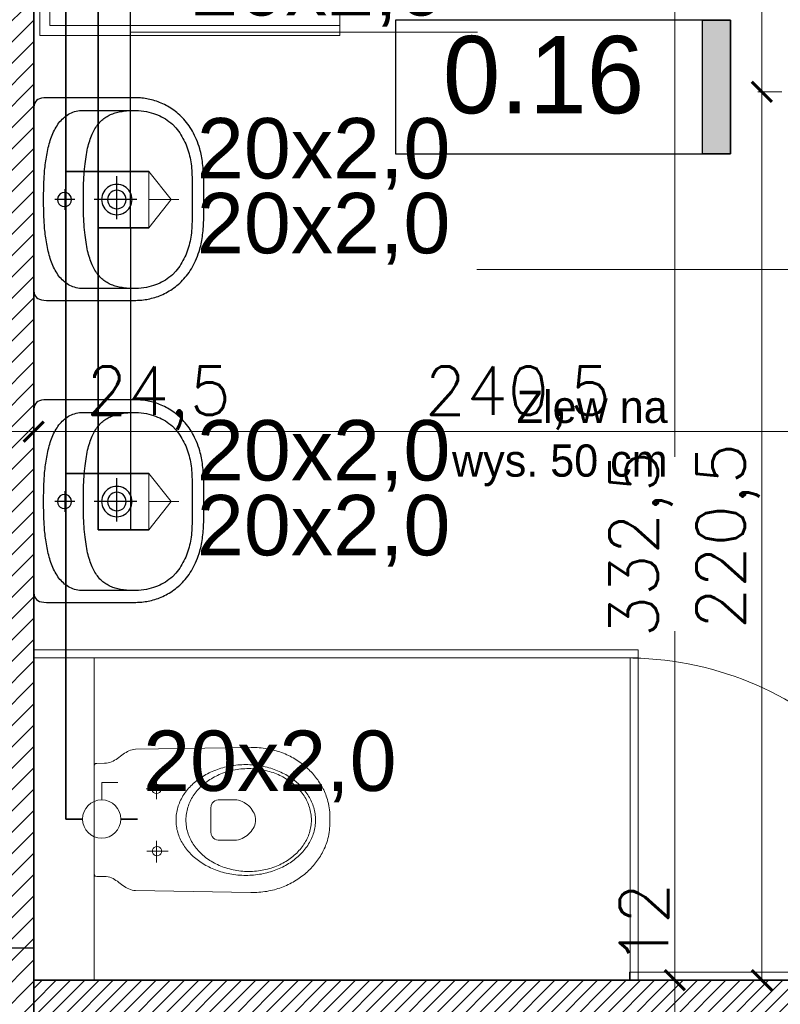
# Model space of a CAD drawing. Header units: millimetres. Extents: x -740 to 33545, y -26688 to 22494.
# Tile 136 of 256: x 10526 to 10715, y 9914 to 10158. Entities that reach past the tile are written whole.
import ezdxf
from ezdxf.lldxf.tags import DXFTag

# ---------------------------------------------------------------- set-up
doc = ezdxf.new("R2010")
doc.units = ezdxf.units.MM
doc.header["$MEASUREMENT"] = 0
doc.layers.get('Defpoints').update_dxf_attribs({"color": 252})
for name, color, linetype, lineweight in [('_IS_EKO_Cyrkulacja', 6, 'Continuous', 30), ('_IS_EKO_opis', 7, 'Continuous', 18), ('_IS_EKO_W_Ciepła', 1, 'Continuous', 35), ('_IS_EKO_W_Urzadzenia', 7, 'Continuous', 15), ('_IS_EKO_woda_zimna', 5, 'Continuous', 35), ('A_istniejące ściany', 252, 'Continuous', 35), ('A_opisy', 252, 'Continuous', 15), ('A_wyposażenie', 252, 'Continuous', 9), ('A_ściany projektowane', 252, 'Continuous', 35), ('l.przerywana', 252, 'ICAD_ISO03W100', 5), ('l.widokowa', 252, 'Continuous', 15), ('l.wypełnien', 252, 'Continuous', 5), ('szraf1', 252, 'Continuous', 5), ('wymiarowanie', 252, 'Continuous', 9)]:
    doc.layers.add(name, color=color, linetype=linetype, lineweight=lineweight)
doc.layers.add('tabelki opis', color=252, linetype='Continuous')
doc.layers.add('WYPOSAŻENIE', color=252, linetype='Continuous')
doc.styles.add('Arial', font='arial.ttf')
doc.styles.add('ARIALL', font='GOTHIC.TTF', dxfattribs={"height": 40})
doc.styles.add('ROMANS', font='romans')
doc.styles.add('styl2', font='simplex.shx')
tags = doc.linetypes.add('ICAD_ISO03W100', pattern=[30, 12, -18]).pattern_tags.tags
tags[6:7] = [DXFTag(74, 4), DXFTag(75, 0), DXFTag(340, '0'), DXFTag(46, 1.0), DXFTag(50, 0.0), DXFTag(44, 0.0), DXFTag(45, 0.0)]
tags[4:5] = [DXFTag(74, 4), DXFTag(75, 0), DXFTag(340, '0'), DXFTag(46, 1.0), DXFTag(50, 0.0), DXFTag(44, 0.0), DXFTag(45, 0.0)]
doc.dimstyles.new('Skala 1-50', dxfattribs={"dimtxt": 12, "dimasz": 5, "dimexe": 1, "dimexo": 1, "dimgap": 1.5, "dimtad": 1, "dimdec": 1, "dimrnd": 0.5, "dimtxsty": 'styl2', "dimblk": 'ARCHTICK', "dimcen": 5, "dimadec": 0, "dimazin": 0, "dimtfac": 1, "dimtdec": 1, "dimtmove": 1, "dimatfit": 3, "dimldrblk": 'ARCHTICK', "dimfxl": 0, "dimlwd": -1, "dimlwe": -1, "dimarcsym": 0})

# ---------------------------------------------------------------- blocks, each defined once
blk = doc.blocks.new('_ArchTick')
at = {"color": 0, "linetype": 'ByBlock', "const_width": 0.15}
blk.add_lwpolyline([(-0.5, -0.5), (0.5, 0.5)], dxfattribs=at)
blk = doc.blocks.new('*D1183')
at = {"layer": 'Defpoints', "color": 0}
for p in [(10504.8, 10078.25), (10529.35, 10077.44), (10529.35, 10055.97)]:
    blk.add_point(p, dxfattribs=at)
at = {"layer": 'wymiarowanie', "color": 0}
for p, q in [((10504.8, 10060.97), (10504.8, 10054.97)), ((10529.35, 10060.97), (10529.35, 10054.97)), ((10504.8, 10055.97), (10529.35, 10055.97)), ((10529.35, 10055.97), (10577.4, 10055.97))]:
    blk.add_line(p, q, dxfattribs=at)
at = {"layer": 'wymiarowanie', "color": 0, "xscale": 5, "yscale": 5, "zscale": 5, "rotation": 180}
blk.add_blockref('_ArchTick', (10504.8, 10055.97), dxfattribs=at)
at = {"layer": 'wymiarowanie', "color": 0, "xscale": 5, "yscale": 5, "zscale": 5}
blk.add_blockref('_ArchTick', (10529.35, 10055.97), dxfattribs=at)
at = {"layer": 'wymiarowanie', "color": 0, "insert": (10560.33, 10064.32), "char_height": 12, "attachment_point": 5, "style": 'styl2'}
blk.add_mtext('24,5', dxfattribs=at)
blk = doc.blocks.new('*D1184')
at = {"layer": 'Defpoints', "color": 0}
for p in [(10769.66, 10079.28), (10529.35, 10077.44), (10769.66, 10055.97)]:
    blk.add_point(p, dxfattribs=at)
at = {"layer": 'wymiarowanie', "color": 0}
for p, q in [((10529.35, 10060.97), (10529.35, 10054.97)), ((10769.66, 10060.97), (10769.66, 10054.97)), ((10529.35, 10055.97), (10769.66, 10055.97))]:
    blk.add_line(p, q, dxfattribs=at)
at = {"layer": 'wymiarowanie', "color": 0, "xscale": 5, "yscale": 5, "zscale": 5, "rotation": 180}
blk.add_blockref('_ArchTick', (10529.35, 10055.97), dxfattribs=at)
at = {"layer": 'wymiarowanie', "color": 0, "xscale": 5, "yscale": 5, "zscale": 5}
blk.add_blockref('_ArchTick', (10769.66, 10055.97), dxfattribs=at)
at = {"layer": 'wymiarowanie', "color": 0, "insert": (10649.51, 10064.32), "char_height": 12, "attachment_point": 5, "style": 'styl2'}
blk.add_mtext('240,5', dxfattribs=at)
blk = doc.blocks.new('zw$1165')
at = {"layer": 'WYPOSAŻENIE', "color": 0}
for points in [[(25.14, 42.24), (24.52, 42.24), (23.91, 42.24), (23.31, 42.24), (22.72, 42.23), (22.13, 42.23), (21.56, 42.22), (20.99, 42.2), (20.44, 42.19), (19.89, 42.17), (19.35, 42.15), (18.82, 42.12), (18.3, 42.09), (17.78, 42.05), (17.28, 42.01), (16.78, 41.96), (16.3, 41.91), (15.82, 41.85), (15.35, 41.78), (14.89, 41.71), (14.43, 41.63), (13.99, 41.54), (13.55, 41.44), (13.12, 41.33), (12.7, 41.22), (12.7, 41.22), (12.09, 41.03), (11.51, 40.84), (10.93, 40.63), (10.38, 40.4), (9.84, 40.17), (9.32, 39.92), (8.81, 39.67), (8.32, 39.4), (7.85, 39.12), (7.39, 38.84), (6.95, 38.54), (6.52, 38.23), (6.11, 37.92), (5.72, 37.6), (5.34, 37.27), (4.97, 36.93), (4.62, 36.58), (4.28, 36.23), (3.96, 35.87), (3.65, 35.51), (3.36, 35.14), (3.08, 34.76), (2.81, 34.39), (2.56, 34), (2.32, 33.62), (2.09, 33.23), (1.88, 32.83), (1.67, 32.44), (1.48, 32.04), (1.31, 31.64), (1.14, 31.24), (0.99, 30.84), (0.85, 30.44), (0.72, 30.03), (0.6, 29.63), (0.49, 29.23), (0.4, 28.83), (0.31, 28.43), (0.24, 28.03), (0.17, 27.64), (0.12, 27.25), (0.08, 26.86), (0.04, 26.47), (0.02, 26.09), (0, 25.72), (0, 25.34), (0, 25.34), (0, 3.19), (0.03, 2.5), (0.11, 1.9), (0.25, 1.4), (0.44, 0.99), (0.7, 0.66), (1.01, 0.4), (1.39, 0.22), (1.82, 0.09), (2.33, 0.02), (2.89, 0), (25.14, 0), (47.39, 0), (47.96, 0.02), (48.46, 0.09), (48.9, 0.22), (49.28, 0.4), (49.59, 0.66), (49.84, 0.99), (50.04, 1.4), (50.18, 1.9), (50.26, 2.5), (50.29, 3.19), (50.29, 25.34), (50.28, 25.72), (50.27, 26.09), (50.24, 26.47), (50.21, 26.86), (50.17, 27.25), (50.11, 27.64), (50.05, 28.03), (49.98, 28.43), (49.89, 28.83), (49.79, 29.23), (49.69, 29.63), (49.57, 30.03), (49.44, 30.44), (49.3, 30.84), (49.15, 31.24), (48.98, 31.64), (48.8, 32.04), (48.61, 32.44), (48.41, 32.83), (48.2, 33.23), (47.97, 33.62), (47.73, 34), (47.48, 34.39), (47.21, 34.76), (46.93, 35.14), (46.63, 35.51), (46.33, 35.87), (46, 36.23), (45.67, 36.58), (45.32, 36.93), (44.95, 37.27), (44.57, 37.6), (44.17, 37.92), (43.76, 38.23), (43.34, 38.54), (42.9, 38.84), (42.44, 39.12), (41.96, 39.4), (41.48, 39.67), (40.97, 39.92), (40.45, 40.17), (39.91, 40.4), (39.35, 40.63), (38.78, 40.84), (38.19, 41.03), (37.59, 41.22), (37.59, 41.22), (37.16, 41.33), (36.74, 41.44), (36.3, 41.54), (35.85, 41.63), (35.4, 41.71), (34.94, 41.78), (34.47, 41.85), (33.99, 41.91), (33.5, 41.96), (33.01, 42.01), (32.5, 42.05), (31.99, 42.09), (31.47, 42.12), (30.94, 42.15), (30.4, 42.17), (29.85, 42.19), (29.3, 42.2), (28.73, 42.22), (28.15, 42.23), (27.57, 42.23), (26.98, 42.24), (26.38, 42.24), (25.76, 42.24), (25.14, 42.24), (25.14, 42.24)], [(25.25, 39.29), (25.78, 39.29), (26.31, 39.3), (26.86, 39.3), (27.41, 39.3), (27.96, 39.31), (28.52, 39.31), (29.08, 39.31), (29.65, 39.31), (30.21, 39.3), (30.77, 39.29), (31.33, 39.27), (31.89, 39.24), (32.45, 39.21), (32.99, 39.17), (33.53, 39.12), (34.07, 39.06), (34.59, 38.99), (35.1, 38.9), (35.61, 38.8), (36.12, 38.69), (36.61, 38.56), (37.11, 38.42), (37.6, 38.27), (38.08, 38.1), (38.56, 37.92), (39.04, 37.72), (39.51, 37.51), (39.97, 37.28), (40.43, 37.04), (40.88, 36.78), (41.33, 36.51), (41.77, 36.22), (42.21, 35.91), (42.64, 35.58), (43.06, 35.24), (43.92, 34.42), (44.3, 33.99), (44.65, 33.56), (44.97, 33.12), (45.27, 32.67), (45.54, 32.21), (45.8, 31.73), (46.03, 31.25), (46.24, 30.75), (46.44, 30.24), (46.62, 29.71), (46.79, 29.16), (46.94, 28.6), (47.09, 28.02), (47.2, 27.34), (47.29, 26.67), (47.35, 26), (47.38, 25.32), (47.38, 12.31), (47.36, 11.84), (47.32, 11.39), (47.25, 10.96), (47.17, 10.54), (47.06, 10.13), (46.93, 9.74), (46.77, 9.36), (46.6, 8.99), (46.41, 8.64), (46.2, 8.3), (45.97, 7.97), (45.73, 7.65), (45.47, 7.35), (45.19, 7.06), (44.89, 6.78), (44.58, 6.51), (44.26, 6.26), (43.92, 6.01), (43.57, 5.78), (43.21, 5.55), (42.83, 5.34), (42.45, 5.14), (42.05, 4.94), (41.64, 4.76), (41.23, 4.58), (40.81, 4.42), (40.37, 4.26), (39.93, 4.11), (39.49, 3.97), (39.04, 3.84), (38.58, 3.72), (38.12, 3.6), (37.65, 3.49), (37.18, 3.39), (36.71, 3.3), (36.23, 3.21), (35.76, 3.13), (35.28, 3.05), (34.8, 2.98), (34.33, 2.92), (33.85, 2.86), (33.38, 2.8), (32.91, 2.76), (32.44, 2.71), (31.97, 2.67), (31.51, 2.64), (31.06, 2.61), (30.61, 2.58), (30.16, 2.56), (29.73, 2.53), (29.3, 2.52), (28.88, 2.5), (28.46, 2.49), (28.06, 2.48), (27.67, 2.47), (27.28, 2.47), (26.91, 2.46), (26.55, 2.46), (26.21, 2.46), (25.87, 2.46), (25.55, 2.46), (25.25, 2.46), (25.25, 2.46), (24.94, 2.46), (24.63, 2.46), (24.29, 2.46), (23.95, 2.46), (23.59, 2.46), (23.22, 2.47), (22.83, 2.47), (22.44, 2.48), (22.04, 2.49), (21.62, 2.5), (21.2, 2.52), (20.77, 2.53), (20.34, 2.56), (19.89, 2.58), (19.44, 2.61), (18.99, 2.64), (18.53, 2.67), (18.06, 2.71), (17.59, 2.76), (17.12, 2.8), (16.65, 2.86), (16.17, 2.92), (15.69, 2.98), (15.22, 3.05), (14.74, 3.13), (14.26, 3.21), (13.79, 3.3), (13.32, 3.39), (12.85, 3.49), (12.38, 3.6), (11.92, 3.72), (11.46, 3.84), (11.01, 3.97), (10.56, 4.11), (10.13, 4.26), (9.69, 4.42), (9.27, 4.58), (8.85, 4.76), (8.45, 4.94), (8.05, 5.14), (7.67, 5.34), (7.29, 5.55), (6.93, 5.78), (6.58, 6.01), (6.24, 6.26), (5.92, 6.51), (5.61, 6.78), (5.31, 7.06), (5.03, 7.35), (4.77, 7.65), (4.52, 7.97), (4.3, 8.3), (4.09, 8.64), (3.9, 8.99), (3.72, 9.36), (3.57, 9.74), (3.44, 10.13), (3.33, 10.54), (3.25, 10.96), (3.18, 11.39), (3.14, 11.84), (3.12, 12.31), (3.12, 12.31), (3.12, 25.32), (3.15, 26), (3.21, 26.67), (3.29, 27.34), (3.41, 28.02), (3.56, 28.6), (3.71, 29.16), (3.88, 29.71), (4.06, 30.24), (4.26, 30.75), (4.47, 31.25), (4.7, 31.73), (4.96, 32.21), (5.23, 32.67), (5.53, 33.12), (5.85, 33.56), (6.2, 33.99), (6.57, 34.42), (7.43, 35.24), (7.86, 35.58), (8.29, 35.91), (8.73, 36.22), (9.17, 36.51), (9.62, 36.78), (10.07, 37.04), (10.53, 37.28), (10.99, 37.51), (11.46, 37.72), (11.94, 37.92), (12.42, 38.1), (12.9, 38.27), (13.39, 38.42), (13.88, 38.56), (14.38, 38.69), (14.89, 38.8), (15.4, 38.9), (15.91, 38.99), (16.43, 39.06), (16.96, 39.12), (17.51, 39.17), (18.05, 39.21), (18.61, 39.24), (19.16, 39.27), (19.73, 39.29), (20.29, 39.3), (20.85, 39.31), (21.42, 39.31), (21.98, 39.31), (22.54, 39.31), (23.09, 39.3), (23.64, 39.3), (24.19, 39.3), (24.72, 39.29), (25.25, 39.29)], [(25.25, 12.31), (24.4, 12.31), (23.58, 12.32), (22.77, 12.34), (21.99, 12.36), (21.22, 12.38), (20.48, 12.42), (19.75, 12.45), (19.05, 12.5), (18.36, 12.55), (17.7, 12.6), (17.05, 12.67), (16.42, 12.73), (15.81, 12.81), (15.22, 12.89), (14.64, 12.98), (14.09, 13.07), (13.55, 13.17), (13.03, 13.27), (12.52, 13.38), (12.03, 13.5), (11.56, 13.62), (11.1, 13.75), (10.66, 13.89), (10.24, 14.03), (9.83, 14.18), (9.43, 14.33), (9.05, 14.49), (8.69, 14.66), (8.34, 14.83), (8, 15.01), (7.68, 15.19), (7.37, 15.38), (7.07, 15.58), (6.79, 15.79), (6.52, 16), (6.26, 16.21), (6.01, 16.44), (5.78, 16.67), (5.56, 16.9), (5.35, 17.15), (5.15, 17.4), (4.96, 17.65), (4.79, 17.91), (4.62, 18.18), (4.46, 18.46), (4.32, 18.74), (4.18, 19.03), (4.06, 19.32), (3.94, 19.62), (3.83, 19.93), (3.73, 20.24), (3.64, 20.56), (3.56, 20.89), (3.48, 21.23), (3.42, 21.57), (3.36, 21.91), (3.31, 22.27), (3.26, 22.63), (3.22, 23), (3.19, 23.37), (3.17, 23.75), (3.15, 24.14), (3.13, 24.54), (3.13, 24.94), (3.12, 25.34)], [(47.38, 25.34), (47.37, 24.94), (47.37, 24.54), (47.35, 24.14), (47.33, 23.75), (47.31, 23.37), (47.28, 23), (47.24, 22.63), (47.19, 22.27), (47.14, 21.91), (47.08, 21.57), (47.02, 21.23), (46.94, 20.89), (46.86, 20.56), (46.77, 20.24), (46.67, 19.93), (46.56, 19.62), (46.44, 19.32), (46.32, 19.03), (46.18, 18.74), (46.04, 18.46), (45.88, 18.18), (45.71, 17.91), (45.54, 17.65), (45.35, 17.4), (45.15, 17.15), (44.94, 16.9), (44.72, 16.67), (44.49, 16.44), (44.24, 16.21), (43.98, 16), (43.71, 15.79), (43.43, 15.58), (43.13, 15.38), (42.82, 15.19), (42.5, 15.01), (42.16, 14.83), (41.81, 14.66), (41.45, 14.49), (41.07, 14.33), (40.67, 14.18), (40.26, 14.03), (39.84, 13.89), (39.4, 13.75), (38.94, 13.62), (38.47, 13.5), (37.98, 13.38), (37.47, 13.27), (36.95, 13.17), (36.41, 13.07), (35.85, 12.98), (35.28, 12.89), (34.69, 12.81), (34.08, 12.73), (33.45, 12.67), (32.8, 12.6), (32.14, 12.55), (31.45, 12.5), (30.75, 12.45), (30.02, 12.42), (29.28, 12.38), (28.51, 12.36), (27.73, 12.34), (26.92, 12.32), (26.1, 12.31), (25.25, 12.31)], [(25.26, 25.56), (25.26, 15)], [(25.26, 16.85), (25.77, 16.89), (26.26, 16.99), (26.72, 17.15), (27.16, 17.37), (27.56, 17.64), (27.92, 17.96), (28.24, 18.32), (28.51, 18.72), (28.73, 19.16), (28.89, 19.62), (28.99, 20.11), (29.03, 20.63), (28.99, 21.14), (28.89, 21.63), (28.73, 22.09), (28.51, 22.53), (28.24, 22.93), (27.92, 23.29), (27.56, 23.61), (27.16, 23.88), (26.72, 24.1), (26.26, 24.26), (25.77, 24.36), (25.26, 24.4), (24.75, 24.36), (24.26, 24.26), (23.79, 24.1), (23.36, 23.88), (22.95, 23.61), (22.59, 23.29), (22.27, 22.93), (22, 22.53), (21.78, 22.09), (21.62, 21.63), (21.52, 21.14), (21.49, 20.63), (21.52, 20.11), (21.62, 19.62), (21.78, 19.16), (22, 18.72), (22.27, 18.32), (22.59, 17.96), (22.95, 17.64), (23.36, 17.37), (23.79, 17.15), (24.26, 16.99), (24.75, 16.89), (25.26, 16.85)], [(25.26, 18.31), (25.79, 18.37), (26.27, 18.55), (26.7, 18.82), (27.06, 19.18), (27.33, 19.61), (27.51, 20.1), (27.57, 20.63), (27.51, 21.15), (27.33, 21.64), (27.06, 22.07), (26.7, 22.43), (26.27, 22.7), (25.79, 22.88), (25.26, 22.94), (24.73, 22.88), (24.24, 22.7), (23.81, 22.43), (23.45, 22.07), (23.18, 21.64), (23.01, 21.15), (22.94, 20.63), (22.94, 20.63), (23.01, 20.1), (23.18, 19.61), (23.45, 19.18), (23.81, 18.82), (24.24, 18.55), (24.73, 18.37), (25.26, 18.31), (25.26, 18.31)], [(30.17, 20.65), (19.42, 20.65)], [(25.25, 10.21), (25.25, 5.27)], [(22.71, 7.72), (27.8, 7.72)], [(25.26, 5.87), (25.81, 5.96), (26.3, 6.21), (26.68, 6.59), (26.93, 7.08), (27.02, 7.63), (26.93, 8.19), (26.68, 8.67), (26.3, 9.05), (25.81, 9.3), (25.26, 9.39), (24.7, 9.3), (24.22, 9.05), (23.84, 8.67), (23.59, 8.19), (23.5, 7.63), (23.59, 7.08), (23.84, 6.59), (24.22, 6.21), (24.7, 5.96), (25.26, 5.87)]]:
    blk.add_lwpolyline(points, dxfattribs=at)
blk = doc.blocks.new('*D2214')
at = {"layer": 'Defpoints', "color": 0}
for p in [(10693.63, 10252.34), (10688.43, 9919.76), (10711.03, 9919.76)]:
    blk.add_point(p, dxfattribs=at)
at = {"layer": 'wymiarowanie', "color": 0}
for p, q in [((10692.63, 10252.34), (10687.43, 10252.34)), ((10688.43, 10252.34), (10688.43, 10049.67)), ((10688.43, 9919.76), (10688.43, 10006.38)), ((10693.43, 9919.76), (10687.43, 9919.76))]:
    blk.add_line(p, q, dxfattribs=at)
at = {"layer": 'wymiarowanie', "color": 0, "xscale": 5, "yscale": 5, "zscale": 5}
for p, rotation in [((10688.43, 10252.34), 90), ((10688.43, 9919.76), 270)]:
    blk.add_blockref('_ArchTick', p, dxfattribs=dict(at, rotation=rotation))
at = {"layer": 'wymiarowanie', "color": 0, "insert": (10680.08, 10028.03), "char_height": 12, "attachment_point": 5, "rotation": 90, "style": 'styl2'}
blk.add_mtext('332,5', dxfattribs=at)
blk = doc.blocks.new('*D2215')
at = {"layer": 'Defpoints', "color": 0}
for p in [(10709.27, 9919.76), (10688.43, 9907.76), (10699.42, 9907.76)]:
    blk.add_point(p, dxfattribs=at)
at = {"layer": 'wymiarowanie', "color": 0}
for p, q in [((10693.43, 9919.76), (10687.43, 9919.76)), ((10688.43, 9919.76), (10688.43, 9907.76)), ((10693.43, 9907.76), (10687.43, 9907.76))]:
    blk.add_line(p, q, dxfattribs=at)
at = {"layer": 'wymiarowanie', "color": 0, "xscale": 5, "yscale": 5, "zscale": 5}
for p, rotation in [((10688.43, 9919.76), 90), ((10688.43, 9907.76), 270)]:
    blk.add_blockref('_ArchTick', p, dxfattribs=dict(at, rotation=rotation))
at = {"layer": 'wymiarowanie', "color": 0, "insert": (10680.78, 9933.67), "char_height": 12, "attachment_point": 5, "rotation": 90, "style": 'styl2'}
blk.add_mtext('12', dxfattribs=at)
blk = doc.blocks.new('*D2771')
at = {"layer": 'Defpoints', "color": 0}
for p in [(10769.66, 10242.34), (10710.01, 10140.34), (10769.66, 10140.34)]:
    blk.add_point(p, dxfattribs=at)
at = {"layer": 'wymiarowanie', "color": 0}
for p, q in [((10715.01, 10242.34), (10709.01, 10242.34)), ((10710.01, 10242.34), (10710.01, 10140.34)), ((10715.01, 10140.34), (10709.01, 10140.34))]:
    blk.add_line(p, q, dxfattribs=at)
at = {"layer": 'wymiarowanie', "color": 0, "xscale": 5, "yscale": 5, "zscale": 5}
for p, rotation in [((10710.01, 10242.34), 90), ((10710.01, 10140.34), 270)]:
    blk.add_blockref('_ArchTick', p, dxfattribs=dict(at, rotation=rotation))
at = {"layer": 'wymiarowanie', "color": 0, "insert": (10702.21, 10191.34), "char_height": 12, "attachment_point": 5, "rotation": 90, "style": 'styl2'}
blk.add_mtext('102', dxfattribs=at)
blk = doc.blocks.new('*D2772')
at = {"layer": 'Defpoints', "color": 0}
for p in [(10769.66, 10140.34), (10710.01, 9919.76), (10769.66, 9919.76)]:
    blk.add_point(p, dxfattribs=at)
at = {"layer": 'wymiarowanie', "color": 0}
for p, q in [((10715.01, 10140.34), (10709.01, 10140.34)), ((10710.01, 10140.34), (10710.01, 9919.76)), ((10715.01, 9919.76), (10709.01, 9919.76))]:
    blk.add_line(p, q, dxfattribs=at)
at = {"layer": 'wymiarowanie', "color": 0, "xscale": 5, "yscale": 5, "zscale": 5}
for p, rotation in [((10710.01, 10140.34), 90), ((10710.01, 9919.76), 270)]:
    blk.add_blockref('_ArchTick', p, dxfattribs=dict(at, rotation=rotation))
at = {"layer": 'wymiarowanie', "color": 0, "insert": (10701.66, 10030.05), "char_height": 12, "attachment_point": 5, "rotation": 90, "style": 'styl2'}
blk.add_mtext('220,5', dxfattribs=at)

msp = doc.modelspace()

# ---------------------------------------------------------------- hatches: boundary and pattern name
at = {"layer": 'l.wypełnien'}
h = msp.add_hatch(dxfattribs=at)
h.set_pattern_fill('ANSI31', color=256, scale=30, style=0)
h.paths.add_polyline_path([(10179.68, 10402.52), (10279.59, 10402.52), (10279.59, 10396.52), (10273.59, 10396.52), (10273.59, 10123.69), (10279.59, 10126.48), (10279.59, 10017.29), (10316.23, 10017.29), (10316.23, 9992.74), (10279.59, 9992.74), (10279.59, 9927.76), (10254.19, 9927.76), (10254.19, 10359.34), (10179.68, 10359.34)])
h.paths.add_polyline_path([(10260.11, 10246.37), (10272.71, 10246.37), (10272.71, 10279.87), (10260.11, 10279.87)], flags=24)
h.paths.add_polyline_path([(10504.8, 10309.84), (10504.8, 10297.84), (10504.8, 10254.75), (10504.8, 10017.29), (10504.8, 9992.74), (10504.8, 9927.76), (10529.35, 9927.76), (10529.35, 10281.34), (10542.35, 10281.34), (10542.35, 10359.34), (10636.35, 10359.34), (10635.51, 10402.52), (10504.8, 10402.52), (10504.8, 10396.52)])
h.paths.add_polyline_path([(10504.8, 10396.52), (10510.8, 10396.52), (10510.8, 10309.84), (10504.8, 10309.84)], flags=16)
h.paths.add_polyline_path([(10504.8, 10392.52), (10504.8, 10309.84), (10510.8, 10309.84), (10510.8, 10396.52), (10504.8, 10396.52)], flags=0)
h.paths.add_polyline_path([(10515.95, 10326.34), (10515.95, 10347.34), (10530.35, 10347.34), (10530.35, 10326.34)], flags=16)
h.paths.add_polyline_path([(10515.95, 10347.34), (10515.95, 10326.34), (10530.35, 10326.34), (10530.35, 10347.34)], flags=0)
h.paths.add_polyline_path([(10515.95, 10297.84), (10515.95, 10293.34), (10530.35, 10293.34), (10530.35, 10314.34), (10515.95, 10314.34), (10515.95, 10309.84)], flags=16)
h.paths.add_polyline_path([(10515.95, 10297.84), (10515.95, 10309.84), (10515.95, 10314.34), (10530.35, 10314.34), (10530.35, 10293.34), (10515.95, 10293.34)], flags=0)
h.paths.add_polyline_path([(10504.8, 10254.75), (10504.8, 10297.84), (10510.8, 10297.84), (10510.8, 10254.75)], flags=16)
h.paths.add_polyline_path([(10510.8, 10254.75), (10510.8, 10297.84), (10504.8, 10297.84), (10504.8, 10259.75), (10504.8, 10254.75)], flags=0)
h.paths.add_polyline_path([(10504.8, 10297.84), (10510.8, 10297.84), (10510.8, 10309.84), (10504.8, 10309.84)], flags=16)
h.paths.add_polyline_path([(10504.8, 10309.84), (10510.8, 10309.84), (10510.8, 10297.84), (10504.8, 10297.84)], flags=0)
h.paths.add_polyline_path([(10510.8, 10309.84), (10515.95, 10309.84), (10515.95, 10297.84), (10510.8, 10297.84)], flags=16)
h.paths.add_polyline_path([(10510.84, 10326.02), (10523.45, 10326.02), (10523.45, 10359.52), (10510.84, 10359.52)], flags=8)
h.paths.add_polyline_path([(10510.84, 10326.02), (10523.45, 10326.02), (10523.45, 10359.52), (10510.84, 10359.52)], flags=8)
h.paths.add_polyline_path([(9506.72, 10359.34), (9506.72, 10402.52), (9858.19, 10402.52), (9858.19, 10359.34)])
h.paths.add_polyline_path([(10000.19, 10359.34), (10089.09, 10359.34), (10089.09, 10402.52), (10000.19, 10402.52)])
h.paths.add_polyline_path([(10273.59, 10123.69), (10273.59, 10396.52), (10279.59, 10396.52), (10279.59, 10359.34), (10279.59, 10126.48)])
h.paths.add_polyline_path([(10372.72, 9992.74), (10372.72, 10017.29), (10316.23, 10017.29), (10316.23, 9992.74)])
h.paths.add_polyline_path([(9858.19, 10359.34), (9858.19, 10402.52), (9878.19, 10402.52), (9878.19, 10359.34)])
h.paths.add_polyline_path([(10000.19, 10359.34), (10000.19, 10402.52), (9980.19, 10402.52), (9980.19, 10359.34)])
h.paths.add_polyline_path([(10279.59, 9907.76), (10279.59, 9927.76), (10254.19, 9927.76), (10254.19, 9907.76)])
h.paths.add_polyline_path([(10529.35, 9907.76), (10529.35, 9927.76), (10504.8, 9927.76), (10504.8, 9907.76)])
h.paths.add_polyline_path([(10494.8, 10017.29), (10494.8, 9992.74), (10504.8, 9992.74), (10504.8, 10017.29)])
h = msp.add_hatch(dxfattribs=at)
h.set_pattern_fill('ANSI31', color=256, scale=20, style=0)
h.paths.add_polyline_path([(10529.35, 9907.76), (10529.35, 9919.76), (10649.35, 9919.76), (10729.35, 9919.76), (10769.66, 9919.76), (10769.66, 10140.34), (10781.66, 10140.34), (10781.66, 9907.76)])
h.paths.add_polyline_path([(10719.66, 10264.34), (10719.66, 10252.34), (10769.66, 10252.34), (10769.66, 10242.34), (10781.66, 10242.34), (10781.66, 10359.34), (10769.66, 10359.34), (10769.66, 10264.34)])
at = {"layer": 'tabelki opis'}
msp.add_hatch(color=256, dxfattribs=at).paths.add_polyline_path([(10702.29, 10124.91), (10702.29, 10158.17), (10695.33, 10158.17), (10695.33, 10124.91)])

# ---------------------------------------------------------------- linework, layer by layer
at = {"layer": '_IS_EKO_Cyrkulacja'}
for q in [(10553.35, 10228.34), (10553.35, 10031.6)]:
    msp.add_line((10553.35, 10106.6), q, dxfattribs=at)
at = {"layer": '_IS_EKO_opis'}
msp.add_line((10639.46, 10155.18), (10553.35, 10155.18), dxfattribs=at)
at = {"layer": '_IS_EKO_W_Ciepła', "linetype": 'ByBlock'}
for p, q in [((10545.35, 10106.6), (10545.35, 10236.34)), ((10557.95, 10106.6), (10545.35, 10106.6)), ((10545.35, 10031.6), (10545.35, 10106.6)), ((10557.95, 10031.6), (10545.35, 10031.6))]:
    msp.add_line(p, q, dxfattribs=at)
at = {"layer": '_IS_EKO_W_Urzadzenia'}
for p, q in [((10557.95, 10106.6), (10557.95, 10120.6)), ((10563.49, 10113.6), (10557.95, 10120.6)), ((10557.95, 10106.6), (10563.49, 10113.6)), ((10557.97, 10113.6), (10565.34, 10113.6)), ((10557.95, 10031.6), (10557.95, 10045.6)), ((10563.49, 10038.6), (10557.95, 10045.6)), ((10557.95, 10031.6), (10563.49, 10038.6)), ((10557.97, 10038.6), (10565.34, 10038.6)), ((10546.21, 9968.82), (10546.21, 9964.51)), ((10546.21, 9968.82), (10550.2, 9968.82))]:
    msp.add_line(p, q, dxfattribs=at)
msp.add_circle((10546.21, 9959.76), 4.75, dxfattribs=at)
at = {"layer": '_IS_EKO_woda_zimna'}
for p, q in [((10537.35, 10120.6), (10537.35, 10244.34)), ((10537.35, 10120.6), (10537.35, 10045.6)), ((10537.35, 10045.6), (10537.35, 9959.76)), ((10541.47, 9959.76), (10537.35, 9959.76)), ((10555.08, 9959.76), (10550.96, 9959.76))]:
    msp.add_line(p, q, dxfattribs=at)
at = {"layer": '_IS_EKO_woda_zimna', "linetype": 'ByBlock'}
for p, q in [((10557.95, 10120.6), (10537.35, 10120.6)), ((10557.95, 10045.6), (10537.35, 10045.6))]:
    msp.add_line(p, q, dxfattribs=at)
at = {"layer": 'A_istniejące ściany'}
msp.add_lwpolyline([(10529.35, 9907.76), (10529.35, 10281.34)], dxfattribs=at)
at = {"layer": 'A_wyposażenie'}
for points in [[(10530.85, 10154.34), (10605.35, 10154.34), (10605.35, 10251.34), (10530.85, 10251.34)], [(10533.35, 10156.84), (10605.35, 10156.84), (10605.35, 10248.84), (10533.35, 10248.84)], [(10602.87, 9959.51), (10602.87, 9959.98), (10602.85, 9960.47), (10602.83, 9960.98), (10602.79, 9961.5), (10602.73, 9962.02), (10602.67, 9962.55), (10602.58, 9963.07), (10602.49, 9963.59), (10602.37, 9964.09), (10602.24, 9964.59), (10602.09, 9965.07), (10601.95, 9965.45), (10601.8, 9965.84), (10601.65, 9966.22), (10601.48, 9966.6), (10601.3, 9966.98), (10601.12, 9967.35), (10600.92, 9967.71), (10600.72, 9968.08), (10600.5, 9968.44), (10600.28, 9968.79), (10600.05, 9969.14), (10599.81, 9969.49), (10599.56, 9969.83), (10599.31, 9970.16), (10599.04, 9970.49), (10598.77, 9970.82), (10598.49, 9971.14), (10598.2, 9971.45), (10597.9, 9971.76), (10597.59, 9972.06), (10597.28, 9972.35), (10596.96, 9972.64), (10596.63, 9972.92), (10596.3, 9973.2), (10595.95, 9973.47), (10595.6, 9973.73), (10595.25, 9973.98), (10594.88, 9974.23), (10594.51, 9974.47), (10594.13, 9974.7), (10593.75, 9974.93), (10593.35, 9975.14), (10592.96, 9975.35), (10592.55, 9975.55), (10592.14, 9975.74), (10591.72, 9975.92), (10591.3, 9976.1), (10590.87, 9976.26), (10590.44, 9976.42), (10589.99, 9976.56), (10589.55, 9976.7), (10589.1, 9976.82), (10588.64, 9976.94), (10588.17, 9977.05), (10587.71, 9977.15), (10587.23, 9977.23), (10586.75, 9977.31), (10586.27, 9977.37), (10585.78, 9977.43), (10585.29, 9977.47), (10584.79, 9977.5), (10584.29, 9977.52), (10583.78, 9977.53), (10583.27, 9977.53), (10583.27, 9977.53), (10554.64, 9977.1), (10554.2, 9977.07), (10553.78, 9976.99), (10553.37, 9976.87), (10552.98, 9976.72), (10552.61, 9976.53), (10552.25, 9976.32), (10551.89, 9976.09), (10551.54, 9975.85), (10551.19, 9975.6), (10550.85, 9975.34), (10550.5, 9975.08), (10550.15, 9974.82), (10549.79, 9974.58), (10549.43, 9974.35), (10549.05, 9974.15), (10548.66, 9973.97), (10548.25, 9973.82), (10547.83, 9973.71), (10547.38, 9973.63), (10546.92, 9973.61), (10545.04, 9973.6), (10544.66, 9973.54), (10544.44, 9973.3), (10544.37, 9972.79), (10544.35, 9959.57), (10544.34, 9946.34), (10544.41, 9945.84), (10544.63, 9945.6), (10545.01, 9945.53), (10546.89, 9945.52), (10547.35, 9945.5), (10547.8, 9945.43), (10548.22, 9945.31), (10548.63, 9945.16), (10549.02, 9944.98), (10549.39, 9944.77), (10549.76, 9944.54), (10550.12, 9944.3), (10550.47, 9944.05), (10550.81, 9943.79), (10551.16, 9943.53), (10551.5, 9943.27), (10551.85, 9943.03), (10552.21, 9942.8), (10552.57, 9942.59), (10552.95, 9942.4), (10553.34, 9942.25), (10553.74, 9942.13), (10554.16, 9942.05), (10554.6, 9942.02), (10583.23, 9941.52), (10583.74, 9941.52), (10584.25, 9941.53), (10584.75, 9941.55), (10585.25, 9941.58), (10585.74, 9941.62), (10586.23, 9941.68), (10586.72, 9941.74), (10587.19, 9941.81), (10587.67, 9941.9), (10588.14, 9942), (10588.6, 9942.1), (10589.06, 9942.22), (10589.51, 9942.34), (10589.96, 9942.48), (10590.4, 9942.62), (10590.83, 9942.78), (10591.26, 9942.94), (10591.69, 9943.11), (10592.11, 9943.3), (10592.52, 9943.49), (10592.92, 9943.68), (10593.32, 9943.89), (10593.71, 9944.11), (10594.1, 9944.33), (10594.48, 9944.56), (10594.85, 9944.8), (10595.21, 9945.05), (10595.57, 9945.3), (10595.92, 9945.56), (10596.27, 9945.83), (10596.6, 9946.1), (10596.93, 9946.38), (10597.25, 9946.67), (10597.57, 9946.97), (10597.87, 9947.27), (10598.17, 9947.57), (10598.46, 9947.89), (10598.74, 9948.21), (10599.02, 9948.53), (10599.28, 9948.86), (10599.54, 9949.19), (10599.79, 9949.53), (10600.03, 9949.88), (10600.26, 9950.23), (10600.48, 9950.58), (10600.7, 9950.94), (10600.9, 9951.3), (10601.1, 9951.67), (10601.29, 9952.04), (10601.46, 9952.41), (10601.63, 9952.79), (10601.79, 9953.17), (10601.94, 9953.56), (10602.08, 9953.95), (10602.08, 9953.95), (10602.23, 9954.43), (10602.36, 9954.92), (10602.48, 9955.43), (10602.58, 9955.94), (10602.66, 9956.47), (10602.73, 9956.99), (10602.78, 9957.51), (10602.82, 9958.03), (10602.85, 9958.54), (10602.86, 9959.03), (10602.87, 9959.51)], [(10564.66, 9959.55), (10564.66, 9959.94), (10564.68, 9960.34), (10564.72, 9960.73), (10564.77, 9961.12), (10564.83, 9961.5), (10564.91, 9961.89), (10565, 9962.27), (10565.1, 9962.64), (10565.22, 9963.01), (10565.34, 9963.38), (10565.49, 9963.74), (10565.64, 9964.1), (10565.8, 9964.45), (10565.98, 9964.8), (10566.17, 9965.15), (10566.37, 9965.49), (10566.58, 9965.82), (10566.8, 9966.15), (10567.03, 9966.48), (10567.27, 9966.8), (10567.53, 9967.11), (10567.79, 9967.42), (10568.07, 9967.72), (10568.35, 9968.01), (10568.64, 9968.3), (10568.95, 9968.58), (10569.26, 9968.86), (10569.58, 9969.13), (10569.91, 9969.39), (10570.25, 9969.64), (10570.6, 9969.89), (10570.95, 9970.13), (10571.32, 9970.36), (10571.69, 9970.59), (10572.07, 9970.81), (10572.45, 9971.02), (10572.85, 9971.22), (10573.25, 9971.41), (10573.66, 9971.59), (10574.07, 9971.77), (10574.5, 9971.94), (10574.92, 9972.09), (10575.36, 9972.24), (10575.8, 9972.38), (10576.24, 9972.51), (10576.7, 9972.63), (10577.15, 9972.74), (10577.61, 9972.84), (10578.08, 9972.93), (10578.55, 9973.02), (10579.03, 9973.09), (10579.51, 9973.15), (10580, 9973.19), (10580.49, 9973.23), (10580.98, 9973.26), (10581.47, 9973.28), (10581.97, 9973.28), (10581.97, 9973.28), (10582.47, 9973.28), (10582.97, 9973.26), (10583.46, 9973.23), (10583.95, 9973.19), (10584.44, 9973.14), (10584.92, 9973.08), (10585.4, 9973.01), (10585.87, 9972.93), (10586.33, 9972.83), (10586.8, 9972.73), (10587.25, 9972.62), (10587.7, 9972.5), (10588.15, 9972.37), (10588.59, 9972.23), (10589.02, 9972.08), (10589.45, 9971.92), (10589.87, 9971.75), (10590.29, 9971.58), (10590.7, 9971.39), (10591.1, 9971.2), (10591.49, 9971), (10591.88, 9970.79), (10592.26, 9970.57), (10592.63, 9970.34), (10592.99, 9970.11), (10593.35, 9969.87), (10593.69, 9969.62), (10594.03, 9969.36), (10594.36, 9969.1), (10594.68, 9968.83), (10594.99, 9968.56), (10595.3, 9968.27), (10595.59, 9967.98), (10595.87, 9967.69), (10596.15, 9967.39), (10596.41, 9967.08), (10596.66, 9966.76), (10596.9, 9966.45), (10597.14, 9966.12), (10597.36, 9965.79), (10597.57, 9965.46), (10597.77, 9965.11), (10597.95, 9964.77), (10598.13, 9964.42), (10598.29, 9964.07), (10598.44, 9963.71), (10598.58, 9963.34), (10598.71, 9962.98), (10598.83, 9962.6), (10598.93, 9962.23), (10599.02, 9961.85), (10599.09, 9961.47), (10599.15, 9961.08), (10599.2, 9960.69), (10599.24, 9960.3), (10599.26, 9959.91), (10599.27, 9959.51), (10599.27, 9959.51), (10599.26, 9959.11), (10599.24, 9958.72), (10599.2, 9958.33), (10599.15, 9957.94), (10599.09, 9957.55), (10599.01, 9957.17), (10598.92, 9956.79), (10598.82, 9956.42), (10598.7, 9956.05), (10598.58, 9955.68), (10598.44, 9955.32), (10598.28, 9954.96), (10598.12, 9954.6), (10597.94, 9954.25), (10597.75, 9953.91), (10597.55, 9953.57), (10597.34, 9953.23), (10597.12, 9952.9), (10596.89, 9952.58), (10596.65, 9952.26), (10596.39, 9951.95), (10596.13, 9951.64), (10595.85, 9951.34), (10595.57, 9951.05), (10595.28, 9950.76), (10594.97, 9950.47), (10594.66, 9950.2), (10594.34, 9949.93), (10594.01, 9949.67), (10593.67, 9949.41), (10593.32, 9949.17), (10592.97, 9948.93), (10592.6, 9948.69), (10592.23, 9948.47), (10591.85, 9948.25), (10591.47, 9948.04), (10591.07, 9947.84), (10590.67, 9947.65), (10590.26, 9947.46), (10589.85, 9947.29), (10589.42, 9947.12), (10589, 9946.96), (10588.56, 9946.82), (10588.12, 9946.68), (10587.68, 9946.55), (10587.22, 9946.43), (10586.77, 9946.31), (10586.31, 9946.21), (10585.84, 9946.12), (10585.37, 9946.04), (10584.89, 9945.97), (10584.41, 9945.91), (10583.92, 9945.86), (10583.43, 9945.82), (10582.94, 9945.8), (10582.45, 9945.78), (10581.95, 9945.77), (10581.95, 9945.77), (10581.45, 9945.78), (10580.95, 9945.8), (10580.46, 9945.83), (10579.97, 9945.87), (10579.48, 9945.92), (10579, 9945.98), (10578.53, 9946.05), (10578.05, 9946.13), (10577.59, 9946.22), (10577.12, 9946.32), (10576.67, 9946.44), (10576.22, 9946.56), (10575.77, 9946.69), (10575.33, 9946.83), (10574.9, 9946.98), (10574.47, 9947.14), (10574.05, 9947.31), (10573.63, 9947.48), (10573.23, 9947.67), (10572.82, 9947.86), (10572.43, 9948.06), (10572.04, 9948.27), (10571.66, 9948.49), (10571.29, 9948.72), (10570.93, 9948.95), (10570.57, 9949.19), (10570.23, 9949.44), (10569.89, 9949.69), (10569.56, 9949.96), (10569.24, 9950.23), (10568.93, 9950.5), (10568.62, 9950.78), (10568.33, 9951.07), (10568.05, 9951.37), (10567.78, 9951.67), (10567.51, 9951.98), (10567.26, 9952.29), (10567.02, 9952.61), (10566.78, 9952.94), (10566.56, 9953.27), (10566.35, 9953.6), (10566.15, 9953.94), (10565.97, 9954.29), (10565.79, 9954.64), (10565.63, 9954.99), (10565.48, 9955.35), (10565.34, 9955.71), (10565.21, 9956.08), (10565.09, 9956.45), (10564.99, 9956.83), (10564.9, 9957.21), (10564.83, 9957.59), (10564.77, 9957.97), (10564.72, 9958.36), (10564.68, 9958.75), (10564.66, 9959.15), (10564.66, 9959.55)], [(10567.12, 9959.54), (10567.12, 9959.95), (10567.15, 9960.35), (10567.19, 9960.75), (10567.24, 9961.14), (10567.31, 9961.53), (10567.39, 9961.92), (10567.49, 9962.3), (10567.6, 9962.68), (10567.72, 9963.06), (10567.86, 9963.43), (10568.01, 9963.79), (10568.17, 9964.15), (10568.35, 9964.51), (10568.54, 9964.86), (10568.74, 9965.2), (10568.95, 9965.54), (10569.18, 9965.87), (10569.41, 9966.2), (10569.66, 9966.52), (10569.92, 9966.83), (10570.19, 9967.14), (10570.47, 9967.44), (10570.76, 9967.73), (10571.06, 9968.01), (10571.37, 9968.29), (10571.69, 9968.56), (10572.02, 9968.83), (10572.36, 9969.08), (10572.71, 9969.33), (10573.07, 9969.56), (10573.44, 9969.79), (10573.81, 9970.02), (10574.19, 9970.23), (10574.58, 9970.43), (10574.98, 9970.62), (10575.39, 9970.81), (10575.8, 9970.98), (10576.22, 9971.15), (10576.65, 9971.3), (10577.08, 9971.44), (10577.52, 9971.58), (10577.96, 9971.7), (10578.41, 9971.81), (10578.87, 9971.91), (10579.33, 9972), (10579.8, 9972.08), (10580.27, 9972.15), (10580.75, 9972.2), (10581.23, 9972.24), (10581.71, 9972.27), (10582.2, 9972.29), (10582.7, 9972.3), (10582.7, 9972.3), (10583.19, 9972.29), (10583.68, 9972.27), (10584.16, 9972.24), (10584.64, 9972.2), (10585.12, 9972.14), (10585.59, 9972.07), (10586.06, 9971.99), (10586.52, 9971.9), (10586.98, 9971.8), (10587.43, 9971.69), (10587.87, 9971.57), (10588.31, 9971.43), (10588.74, 9971.29), (10589.17, 9971.13), (10589.59, 9970.97), (10590, 9970.79), (10590.41, 9970.61), (10590.8, 9970.41), (10591.19, 9970.21), (10591.58, 9970), (10591.95, 9969.77), (10592.31, 9969.54), (10592.67, 9969.31), (10593.02, 9969.06), (10593.36, 9968.8), (10593.69, 9968.54), (10594.01, 9968.27), (10594.32, 9967.99), (10594.62, 9967.7), (10594.91, 9967.41), (10595.19, 9967.11), (10595.46, 9966.8), (10595.72, 9966.49), (10595.97, 9966.17), (10596.2, 9965.84), (10596.43, 9965.51), (10596.64, 9965.17), (10596.84, 9964.83), (10597.03, 9964.48), (10597.2, 9964.12), (10597.36, 9963.76), (10597.51, 9963.39), (10597.65, 9963.02), (10597.77, 9962.65), (10597.88, 9962.27), (10597.98, 9961.89), (10598.06, 9961.5), (10598.13, 9961.11), (10598.18, 9960.71), (10598.22, 9960.32), (10598.24, 9959.92), (10598.25, 9959.51), (10598.25, 9959.51), (10598.24, 9959.11), (10598.22, 9958.71), (10598.18, 9958.31), (10598.12, 9957.91), (10598.06, 9957.52), (10597.97, 9957.13), (10597.88, 9956.75), (10597.77, 9956.37), (10597.64, 9956), (10597.51, 9955.63), (10597.36, 9955.26), (10597.19, 9954.9), (10597.02, 9954.55), (10596.83, 9954.2), (10596.63, 9953.86), (10596.41, 9953.52), (10596.19, 9953.19), (10595.95, 9952.86), (10595.7, 9952.54), (10595.44, 9952.23), (10595.17, 9951.92), (10594.89, 9951.62), (10594.6, 9951.33), (10594.3, 9951.04), (10593.99, 9950.76), (10593.67, 9950.49), (10593.34, 9950.23), (10593, 9949.97), (10592.65, 9949.73), (10592.29, 9949.49), (10591.93, 9949.26), (10591.55, 9949.04), (10591.17, 9948.83), (10590.78, 9948.63), (10590.38, 9948.43), (10589.98, 9948.25), (10589.56, 9948.07), (10589.14, 9947.91), (10588.72, 9947.76), (10588.29, 9947.61), (10587.85, 9947.48), (10587.4, 9947.36), (10586.95, 9947.24), (10586.49, 9947.14), (10586.03, 9947.05), (10585.56, 9946.98), (10585.09, 9946.91), (10584.62, 9946.85), (10584.13, 9946.81), (10583.65, 9946.78), (10583.16, 9946.76), (10582.67, 9946.76), (10582.67, 9946.76), (10582.18, 9946.76), (10581.69, 9946.78), (10581.2, 9946.81), (10580.72, 9946.86), (10580.24, 9946.91), (10579.77, 9946.98), (10579.31, 9947.06), (10578.84, 9947.15), (10578.39, 9947.25), (10577.94, 9947.37), (10577.49, 9947.49), (10577.05, 9947.62), (10576.62, 9947.77), (10576.19, 9947.92), (10575.77, 9948.09), (10575.36, 9948.26), (10574.96, 9948.45), (10574.56, 9948.64), (10574.17, 9948.85), (10573.79, 9949.06), (10573.41, 9949.28), (10573.05, 9949.51), (10572.69, 9949.75), (10572.34, 9950), (10572, 9950.25), (10571.67, 9950.52), (10571.35, 9950.79), (10571.04, 9951.07), (10570.74, 9951.35), (10570.45, 9951.65), (10570.17, 9951.95), (10569.9, 9952.25), (10569.65, 9952.57), (10569.4, 9952.89), (10569.16, 9953.21), (10568.94, 9953.55), (10568.73, 9953.89), (10568.53, 9954.23), (10568.34, 9954.58), (10568.16, 9954.94), (10568, 9955.3), (10567.85, 9955.66), (10567.71, 9956.03), (10567.59, 9956.41), (10567.48, 9956.78), (10567.38, 9957.17), (10567.3, 9957.55), (10567.24, 9957.95), (10567.18, 9958.34), (10567.15, 9958.74), (10567.12, 9959.14), (10567.12, 9959.54)], [(10559.8, 9968.43), (10560.21, 9968.37), (10560.54, 9968.19), (10560.77, 9967.93), (10560.9, 9967.62), (10560.95, 9967.28), (10560.9, 9966.94), (10560.77, 9966.63), (10560.54, 9966.37), (10560.22, 9966.2), (10559.8, 9966.13), (10559.39, 9966.19), (10559.06, 9966.37), (10558.83, 9966.63), (10558.7, 9966.94), (10558.65, 9967.28), (10558.7, 9967.62), (10558.83, 9967.93), (10559.06, 9968.19), (10559.38, 9968.37), (10559.8, 9968.43)], [(10573.31, 9959.76), (10573.31, 9962.46), (10573.39, 9963.15), (10573.61, 9963.67), (10573.94, 9964.05), (10574.32, 9964.29), (10574.73, 9964.44), (10575.13, 9964.51), (10575.48, 9964.52), (10579.25, 9964.53), (10579.73, 9964.5), (10580.2, 9964.42), (10580.66, 9964.29), (10581.11, 9964.12), (10581.53, 9963.91), (10581.94, 9963.66), (10582.33, 9963.38), (10582.69, 9963.06), (10583.02, 9962.73), (10583.32, 9962.37), (10583.59, 9961.99), (10583.83, 9961.59), (10584.03, 9961.19), (10584.19, 9960.78), (10584.3, 9960.36), (10584.37, 9959.94), (10584.4, 9959.53), (10584.37, 9959.12), (10584.3, 9958.7), (10584.18, 9958.28), (10584.02, 9957.87), (10583.82, 9957.46), (10583.58, 9957.07), (10583.31, 9956.69), (10583.01, 9956.33), (10582.67, 9955.99), (10582.31, 9955.68), (10581.92, 9955.4), (10581.51, 9955.15), (10581.08, 9954.94), (10580.63, 9954.77), (10580.17, 9954.64), (10579.7, 9954.56), (10579.21, 9954.54), (10575.45, 9954.54), (10575.11, 9954.56), (10574.71, 9954.63), (10574.31, 9954.77), (10573.92, 9955.02), (10573.6, 9955.4), (10573.39, 9955.92), (10573.3, 9956.61)], [(10559.94, 9950.64), (10560.35, 9950.7), (10560.68, 9950.88), (10560.91, 9951.14), (10561.04, 9951.45), (10561.09, 9951.79), (10561.04, 9952.13), (10560.91, 9952.44), (10560.68, 9952.7), (10560.36, 9952.87), (10559.94, 9952.94), (10559.53, 9952.88), (10559.2, 9952.7), (10558.97, 9952.44), (10558.84, 9952.13), (10558.79, 9951.79), (10558.84, 9951.45), (10558.97, 9951.14), (10559.2, 9950.88), (10559.52, 9950.7), (10559.94, 9950.64)]]:
    msp.add_lwpolyline(points, close=True, dxfattribs=at)
at = {"layer": 'A_wyposażenie', "linetype": 'Continuous', "lineweight": 15}
msp.add_lwpolyline([(10544.35, 9999.76), (10544.35, 9919.76)], dxfattribs=at)
at = {"layer": 'A_wyposażenie'}
for points in [[(10559.8, 9964.68), (10559.8, 9970.13)], [(10557.29, 9967.28), (10562.6, 9967.28)], [(10559.8, 9954.39), (10559.8, 9948.94)], [(10557.43, 9951.79), (10562.74, 9951.79)]]:
    msp.add_lwpolyline(points, dxfattribs=at)
at = {"layer": 'A_ściany projektowane'}
msp.add_lwpolyline([(10529.35, 9919.76), (10769.66, 9919.76)], dxfattribs=at)
at = {"layer": 'l.przerywana', "ltscale": 0.3}
for p, q in [((10679.35, 9919.76), (10679.35, 10001.76)), ((10677.35, 9919.76), (10677.35, 9999.76))]:
    msp.add_line(p, q, dxfattribs=at)
at = {"layer": 'l.przerywana', "lineweight": 30, "ltscale": 0.3}
msp.add_lwpolyline([(10504.8, 9927.76), (10529.35, 9927.76), (10529.35, 9762.99), (10504.8, 9762.76)], close=True, dxfattribs=at)
at = {"layer": 'l.przerywana', "ltscale": 0.3}
msp.add_lwpolyline([(10677.21, 9919.76), (10677.21, 9921.76), (10757.21, 9921.76), (10757.21, 9919.76)], close=True, dxfattribs=at)
msp.add_arc((10676.62, 9919.76), 80, 0, 90.4267, dxfattribs=at)
at = {"layer": 'l.widokowa'}
for p, q in [((10679.35, 10001.76), (10529.35, 10001.76)), ((10679.35, 9999.76), (10529.35, 9999.76))]:
    msp.add_line(p, q, dxfattribs=at)
at = {"layer": 'tabelki opis'}
msp.add_lwpolyline([(10702.29, 10158.17), (10619.13, 10158.17), (10619.13, 10124.91), (10702.29, 10124.91), (10702.29, 10158.17)], dxfattribs=at)
msp.add_lwpolyline([(10702.29, 10124.91), (10695.33, 10124.91), (10695.33, 10158.17), (10702.29, 10158.17)], close=True, dxfattribs=at)
at = {"layer": 'wymiarowanie'}
msp.add_line((10753.99, 10096.25), (10639.34, 10096.25), dxfattribs=at)

# ---------------------------------------------------------------- block references
at = {"layer": 'szraf1', "rotation": 270}
for p in [(10529.35, 10138.86), (10529.35, 10063.86)]:
    msp.add_blockref('zw$1165', p, dxfattribs=at)

# ---------------------------------------------------------------- texts
at = {"layer": '_IS_EKO_opis', "color": 6, "insert": (10568.43, 10174.3), "char_height": 15, "width": 58.847, "attachment_point": 1, "style": 'Arial'}
msp.add_mtext('20x2,0', dxfattribs=at)
at = {"layer": '_IS_EKO_opis', "color": 5, "char_height": 15, "width": 58.847, "attachment_point": 1, "style": 'Arial'}
for insert in [(10569.84, 10133.84), (10569.84, 10058.84), (10556.49, 9981.74)]:
    msp.add_mtext('20x2,0', dxfattribs=dict(at, insert=insert))
at = {"layer": '_IS_EKO_opis', "color": 1, "char_height": 15, "width": 58.847, "attachment_point": 1, "style": 'Arial'}
for insert in [(10569.84, 10115.24), (10569.84, 10040.24)]:
    msp.add_mtext('20x2,0', dxfattribs=dict(at, insert=insert))
at = {"layer": 'A_opisy', "ltscale": 0.3, "insert": (10647.61, 9636.58), "char_height": 10.8, "width": 109.7533, "attachment_point": 1, "rotation": 90, "style": 'ARIALL'}
msp.add_mtext('\\pi43.41246;{\\fArial|b0|i1|c238|p34;153}\\P\\pi43.29366;{\\fArial|b0|i1|c238|p34;175}', dxfattribs=at)
at = {"layer": 'tabelki opis', "insert": (10630.86, 10154.22), "char_height": 19.2, "width": 56.7, "attachment_point": 1}
msp.add_mtext('{\\fCentury Gothic|b0|i0|c238|p34;0.16}', dxfattribs=at)
at = {"layer": 'wymiarowanie', "insert": (5416.61, 10130.15), "char_height": 12, "width": 621.5287, "attachment_point": 1}
msp.add_mtext('\\pi463.76474;{\\fCentury Gothic|b0|i0|c238|p34;Obróbka cokołowa}\\P\\pi223.76474;{\\fCentury Gothic|b0|i0|c238|p34; z blachy stalowej powlekanej w kolorze RAL 7016}', dxfattribs=at)
at = {"layer": 'wymiarowanie', "linetype": 'Continuous', "insert": (10686.66, 10089.46), "char_height": 14, "width": 327.6277, "attachment_point": 3, "style": 'ROMANS'}
msp.add_mtext('\\pi57.96004;{\\Fsimplex8;\\T0.75000;}\\P{\\fCentury Gothic|b0|i0|c238|p0;\\H0.57143x;Zlew na }\\P{\\fCentury Gothic|b0|i0|c238|p0;\\H0.57143x;wys. 50 cm}', dxfattribs=at)

# ---------------------------------------------------------------- dimensions: what is measured, and where the dimension line sits
at = {"layer": 'wymiarowanie'}
for base, p1, p2, picture, middle in [((10688.43, 9919.76), (10693.63, 10252.34), (10711.03, 9919.76), '*D2214', (10688.43, 10028.03)), ((10688.43, 9907.76), (10709.27, 9919.76), (10699.42, 9907.76), '*D2215', (10688.43, 9933.67))]:
    dim = msp.add_linear_dim(base=base, p1=p1, p2=p2, angle=90, dimstyle='Skala 1-50', dxfattribs=at)
    dim.commit()
    dim.dimension.update_dxf_attribs({"geometry": picture, "text_midpoint": middle, "dimtype": 160})
for base, p1, p2, picture, middle in [((10710.01, 10140.34), (10769.66, 10242.34), (10769.66, 10140.34), '*D2771', (10702.21, 10191.34)), ((10710.01, 9919.76), (10769.66, 10140.34), (10769.66, 9919.76), '*D2772', (10701.66, 10030.05))]:
    dim = msp.add_linear_dim(base=base, p1=p1, p2=p2, angle=90, dimstyle='Skala 1-50', dxfattribs=at)
    dim.commit()
    dim.dimension.update_dxf_attribs({"geometry": picture, "text_midpoint": middle})
dim = msp.add_linear_dim(base=(10529.3521, 10055.9708), p1=(10504.7988, 10078.2496), p2=(10529.3521, 10077.4375), dimstyle='Skala 1-50', dxfattribs=at)
dim.commit()
dim.dimension.update_dxf_attribs({"geometry": '*D1183', "text_midpoint": (10560.3338, 10055.9708), "dimtype": 160})
dim = msp.add_linear_dim(base=(10769.66, 10055.97), p1=(10529.35, 10077.44), p2=(10769.66, 10079.28), dimstyle='Skala 1-50', dxfattribs=at)
dim.commit()
dim.dimension.update_dxf_attribs({"geometry": '*D1184', "text_midpoint": (10649.51, 10064.32)})

doc.saveas('drawing.dxf')
